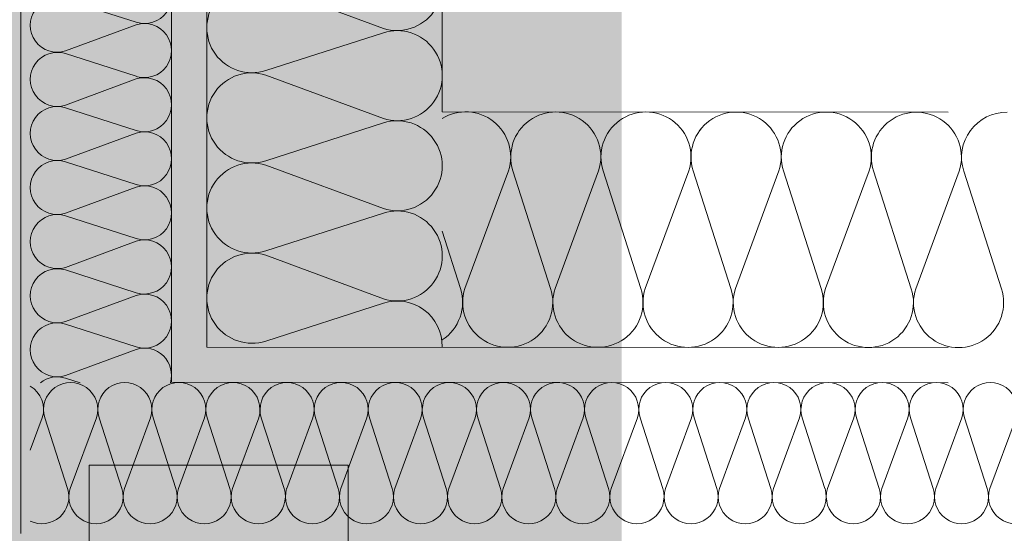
# Model space of a CAD drawing. Extents: x -620 to 300, y 62 to 1112.
# Tile 101 of 235: x -463.97 to -455.6, y 376.08 to 380.44. Entities that reach past the tile are written whole.
import ezdxf

# ---------------------------------------------------------------- set-up
doc = ezdxf.new("R2010")
doc.units = 0
doc.layers.get('0').update_dxf_attribs({"lineweight": 13})
for name, color, linetype, lineweight, true_color in [('30 -33 Aussenwände- 7 Fassade_ Elemente', 7, 'Continuous', 9, 0x00aacc), ('30 -34 Innenwände- 6 Elemente', 7, 'Continuous', 9, 0xff6633), ('iwb_Layout BA_Markierung', 7, 'Continuous', 9, 0xbadcdc)]:
    doc.layers.add(name, color=color, linetype=linetype, lineweight=lineweight, true_color=true_color)

# ---------------------------------------------------------------- blocks, each defined once
blk = doc.blocks.new('Polygon-A06CPVDTL0')
at = {"color": 0, "linetype": 'ByBlock', "lineweight": -2, "ltscale": 0.13}
blk.add_solid([(-458.9028, 86.6086), (-538.6311, 86.3963), (-458.7357, 1083.8135), (-538.6311, 1083.8135)], dxfattribs=at)
blk = doc.blocks.new('Referenz-A06CPVE6L0')
at = {"layer": '30 -33 Aussenwände- 7 Fassade_ Elemente', "color": 0, "linetype": 'Continuous', "ltscale": 0.13}
for p, q in [((-463.9585, 376.0734), (-463.9585, 388.4534)), ((-462.6785, 377.3584), (-462.6785, 384.4534)), ((-462.3785, 377.6582), (-462.3785, 384.4534)), ((-460.3785, 379.6567), (-460.3785, 384.4534)), ((-461.8785, 380.7356), (-460.8785, 380.366)), ((-462.9785, 380.4179), (-463.5785, 380.6107)), ((-463.5785, 380.1736), (-462.9785, 380.3954)), ((-460.8785, 380.3285), (-461.8785, 380.0071)), ((-462.9785, 379.9583), (-463.5785, 380.1511)), ((-463.5785, 379.714), (-462.9785, 379.9358)), ((-461.8785, 379.9696), (-460.8785, 379.5999)), ((-462.9785, 379.4986), (-463.5785, 379.6915)), ((-456.0785, 379.6535), (-460.3785, 379.6567)), ((-460.8785, 379.5624), (-461.8785, 379.241)), ((-463.5785, 379.2543), (-462.9785, 379.4761)), ((-462.9785, 379.039), (-463.5785, 379.2318)), ((-461.8785, 379.2035), (-460.8785, 378.8339)), ((-461.8785, 379.2035), (-460.8785, 378.8339)), ((-460.1859, 378.1566), (-459.8155, 379.1563)), ((-459.778, 379.1562), (-459.4574, 378.156)), ((-459.4199, 378.156), (-459.0495, 379.1557)), ((-459.012, 379.1557), (-458.6913, 378.1554)), ((-459.012, 379.1557), (-458.6913, 378.1554)), ((-458.6538, 378.1554), (-458.2834, 379.1551)), ((-458.6538, 378.1554), (-458.2834, 379.1551)), ((-458.2459, 379.1551), (-457.9253, 378.1548)), ((-458.2459, 379.1551), (-457.9253, 378.1548)), ((-457.8878, 378.1548), (-457.5173, 379.1545)), ((-457.4798, 379.1545), (-457.1592, 378.1542)), ((-457.1217, 378.1542), (-456.7513, 379.1539)), ((-457.1217, 378.1542), (-456.7513, 379.1539)), ((-456.7138, 379.1539), (-456.3932, 378.1537)), ((-456.7138, 379.1539), (-456.3932, 378.1537)), ((-456.3557, 378.1536), (-455.9852, 379.1533)), ((-455.9477, 379.1533), (-455.6271, 378.1531)), ((-463.5785, 378.7947), (-462.9785, 379.0165)), ((-462.9785, 378.5794), (-463.5785, 378.7722)), ((-462.9785, 378.5794), (-463.5785, 378.7722)), ((-460.8785, 378.7964), (-461.8785, 378.475)), ((-460.8785, 378.7964), (-461.8785, 378.475)), ((-460.3793, 378.6428), (-460.2234, 378.1566)), ((-463.5785, 378.3351), (-462.9785, 378.5569)), ((-463.5785, 378.3351), (-462.9785, 378.5569)), ((-461.8785, 378.4375), (-460.8785, 378.0678)), ((-462.9785, 378.1197), (-463.5785, 378.3126)), ((-462.9785, 378.1197), (-463.5785, 378.3126)), ((-463.5785, 377.8754), (-462.9785, 378.0972)), ((-460.8785, 378.0303), (-461.8785, 377.7089)), ((-462.9785, 377.6601), (-463.5785, 377.8529)), ((-463.5785, 377.4158), (-462.9785, 377.6376)), ((-456.08, 377.6535), (-462.3785, 377.6582)), ((-463.4544, 377.3534), (-463.5785, 377.3933)), ((-456.0803, 377.3535), (-462.6785, 377.3584)), ((-463.7765, 377.0567), (-463.8785, 376.7808)), ((-463.754, 377.0567), (-463.5612, 376.4567)), ((-463.5387, 376.4567), (-463.3169, 377.0567)), ((-463.2944, 377.0567), (-463.1015, 376.4567)), ((-463.2944, 377.0567), (-463.1015, 376.4567)), ((-463.079, 376.4567), (-462.8572, 377.0567)), ((-463.079, 376.4567), (-462.8572, 377.0567)), ((-462.8347, 377.0567), (-462.6419, 376.4567)), ((-462.8347, 377.0567), (-462.6419, 376.4567)), ((-462.6194, 376.4567), (-462.3976, 377.0567)), ((-462.3751, 377.0567), (-462.1823, 376.4567)), ((-462.1598, 376.4567), (-461.938, 377.0567)), ((-461.9155, 377.0567), (-461.7226, 376.4567)), ((-461.7001, 376.4567), (-461.4783, 377.0567)), ((-461.4558, 377.0567), (-461.263, 376.4567)), ((-461.2405, 376.4567), (-461.0187, 377.0567)), ((-460.9962, 377.0567), (-460.8034, 376.4567)), ((-460.7809, 376.4567), (-460.5591, 377.0567)), ((-460.5366, 377.0567), (-460.3437, 376.4567)), ((-460.3212, 376.4567), (-460.0994, 377.0567)), ((-460.0769, 377.0567), (-459.8841, 376.4567)), ((-459.8616, 376.4567), (-459.6398, 377.0567)), ((-459.6173, 377.0567), (-459.4245, 376.4567)), ((-459.402, 376.4567), (-459.1802, 377.0567)), ((-459.1577, 377.0567), (-458.9649, 376.4567)), ((-458.9424, 376.4567), (-458.7205, 377.0567)), ((-458.698, 377.0567), (-458.5052, 376.4567)), ((-458.4827, 376.4567), (-458.2609, 377.0567)), ((-458.2384, 377.0567), (-458.0456, 376.4567)), ((-458.0231, 376.4567), (-457.8013, 377.0567)), ((-457.7788, 377.0567), (-457.586, 376.4567)), ((-457.5635, 376.4567), (-457.3417, 377.0567)), ((-457.3192, 377.0567), (-457.1263, 376.4567)), ((-457.1038, 376.4567), (-456.882, 377.0567)), ((-456.8595, 377.0567), (-456.6667, 376.4567)), ((-456.6442, 376.4567), (-456.4224, 377.0567)), ((-456.3999, 377.0567), (-456.2071, 376.4567)), ((-456.1846, 376.4567), (-455.9628, 377.0567)), ((-455.9403, 377.0567), (-455.7474, 376.4567)), ((-455.7249, 376.4567), (-455.5031, 377.0567))]:
    blk.add_line(p, q, dxfattribs=at)
for centre, major_axis, end_param in [((-460.7612, 380.7302), (-0.1173, -0.3643), 3.764652), ((-462.9081, 380.6365), (-0.0704, -0.2186), 3.764652), ((-461.9959, 380.3714), (0.1174, 0.3643), 3.765224), ((-463.6489, 380.3922), (0.0705, 0.2186), 3.765224), ((-462.9081, 380.1768), (-0.0704, -0.2186), 3.764652), ((-460.7612, 379.9642), (-0.1173, -0.3643), 3.764652), ((-463.6489, 379.9325), (0.0705, 0.2186), 3.765224), ((-461.9959, 379.6053), (0.1174, 0.3643), 3.765224), ((-462.9081, 379.7172), (-0.0704, -0.2186), 3.764652), ((-463.6489, 379.4729), (0.0705, 0.2186), 3.765224), ((-460.1797, 379.2739), (0.3642, -0.1176), 2.429518), ((-459.4136, 379.2733), (0.2249, 0.3096), 1.254884), ((-458.6476, 379.2727), (0.3642, -0.1176), 3.764652), ((-458.6476, 379.2727), (0.2249, 0.3096), 1.254884), ((-457.8815, 379.2721), (0.3642, -0.1176), 3.764652), ((-457.8815, 379.2721), (0.2249, 0.3096), 1.254884), ((-457.1155, 379.2715), (0.3642, -0.1176), 3.764652), ((-457.1155, 379.2715), (0.3642, -0.1176), 3.764652), ((-456.3494, 379.2709), (0.3642, -0.1176), 3.764652), ((-456.3494, 379.2709), (0.3642, -0.1176), 3.764652), ((-455.5834, 379.2703), (0.0056, 0.3827), 1.896254), ((-460.7612, 379.1981), (-0.1173, -0.3643), 3.764652), ((-460.7612, 379.1981), (-0.1173, -0.3643), 3.764652), ((-459.4136, 379.2733), (-0.2244, 0.31), 1.254884), ((-459.4136, 379.2733), (0.3642, -0.1176), 1.254884), ((-458.6476, 379.2727), (-0.2244, 0.31), 1.254884), ((-458.6476, 379.2727), (0.3642, -0.1176), 1.254884), ((-457.8815, 379.2721), (-0.2244, 0.31), 1.254884), ((-457.8815, 379.2721), (0.3642, -0.1176), 1.254884), ((-462.9081, 379.2576), (-0.0704, -0.2186), 3.764652), ((-463.6489, 379.0133), (0.0705, 0.2186), 3.765224), ((-461.9959, 378.8393), (0.1174, 0.3643), 3.765224), ((-461.9959, 378.8393), (0.1174, 0.3643), 3.765224), ((-462.9081, 378.7979), (-0.0704, -0.2186), 3.764652), ((-462.9081, 378.7979), (0.1859, 0.1348), 1.254884), ((-462.9081, 378.7979), (0.1859, -0.1348), 1.254884), ((-463.6489, 378.5536), (0.0705, 0.2186), 3.765224), ((-463.6489, 378.5536), (0.0705, 0.2186), 1.255075), ((-460.7612, 378.4321), (-0.1173, -0.3643), 3.764652), ((-460.7612, 378.4321), (-0.1173, -0.3643), 3.764652), ((-463.6489, 378.5536), (-0.1859, 0.1348), 1.255075), ((-462.9081, 378.7979), (-0.0704, -0.2186), 1.254884), ((-462.9081, 378.3383), (-0.0704, -0.2186), 3.764652), ((-462.9081, 378.3383), (0.1859, 0.1348), 1.254884), ((-462.9081, 378.3383), (0.1859, -0.1348), 1.254884), ((-461.9959, 378.0732), (0.1174, 0.3643), 3.765224), ((-463.6489, 378.5536), (-0.1859, -0.1348), 1.255075), ((-463.6489, 378.094), (0.0705, 0.2186), 3.765224), ((-463.6489, 378.094), (0.0705, 0.2186), 1.255075), ((-463.6489, 378.094), (-0.1859, 0.1348), 1.255075), ((-462.9081, 378.3383), (-0.0704, -0.2186), 1.254884), ((-460.5878, 378.0394), (0.2078, -0.3214), 1.307885), ((-459.8218, 378.0389), (-0.3642, 0.1177), 1.255075), ((-459.8218, 378.0389), (0.2245, -0.31), 1.255075), ((-459.0557, 378.0383), (-0.3642, 0.1177), 3.765224), ((-459.0557, 378.0383), (-0.3642, 0.1177), 1.255075), ((-459.0557, 378.0383), (0.2245, -0.31), 1.255075), ((-458.2897, 378.0377), (-0.3642, 0.1177), 3.765224), ((-458.2897, 378.0377), (-0.3642, 0.1177), 1.255075), ((-458.2897, 378.0377), (0.2245, -0.31), 1.255075), ((-457.5236, 378.0371), (-0.3642, 0.1177), 3.765224), ((-456.7575, 378.0365), (-0.3642, 0.1177), 3.765224), ((-456.7575, 378.0365), (-0.3642, 0.1177), 3.765224), ((-455.9915, 378.0359), (-0.3642, 0.1177), 3.765224), ((-462.9081, 377.8787), (0.1859, 0.1348), 1.254884), ((-460.7612, 377.666), (0.3827, -0.0053), 1.896254), ((-462.9081, 377.8787), (0.1859, -0.1348), 1.254884), ((-463.6489, 378.094), (-0.1859, -0.1348), 1.255075), ((-463.6489, 377.6344), (0.0705, 0.2186), 1.255075), ((-463.6489, 377.6344), (-0.1859, 0.1348), 1.255075), ((-462.9081, 377.8787), (-0.0704, -0.2186), 1.254884), ((-459.8218, 378.0389), (-0.225, -0.3096), 1.255075), ((-459.0557, 378.0383), (-0.225, -0.3096), 1.255075), ((-458.2897, 378.0377), (-0.225, -0.3096), 1.255075), ((-462.9081, 377.419), (0.22, -0.0656), 2.172087), ((-463.6489, 377.6344), (-0.1859, -0.1348), 1.255075), ((-463.6489, 377.1747), (0.0705, 0.2186), 0.990893), ((-463.9951, 377.1271), (0.2186, -0.0704), 1.349822), ((-463.5354, 377.1271), (-0.1348, 0.1859), 1.254884), ((-463.5354, 377.1271), (0.1348, 0.1859), 1.254884), ((-463.5354, 377.1271), (0.2186, -0.0704), 1.254884), ((-463.0758, 377.1271), (0.2186, -0.0704), 3.764652), ((-463.0758, 377.1271), (-0.1348, 0.1859), 1.254884), ((-463.0758, 377.1271), (0.1348, 0.1859), 1.254884), ((-463.0758, 377.1271), (0.2186, -0.0704), 1.254884), ((-462.6162, 377.1271), (0.2186, -0.0704), 3.764652), ((-462.6162, 377.1271), (-0.1348, 0.1859), 1.254884), ((-462.6162, 377.1271), (0.1348, 0.1859), 1.254884), ((-462.6162, 377.1271), (0.2186, -0.0704), 1.254884), ((-462.1565, 377.1271), (0.2186, -0.0704), 3.764652), ((-461.6969, 377.1271), (0.2186, -0.0704), 3.764652), ((-461.2373, 377.1271), (0.2186, -0.0704), 3.764652), ((-460.7776, 377.1271), (0.2186, -0.0704), 3.764652), ((-460.318, 377.1271), (0.2186, -0.0704), 3.764652), ((-459.8584, 377.1271), (0.2186, -0.0704), 3.764652), ((-459.3987, 377.1271), (0.2186, -0.0704), 3.764652), ((-458.9391, 377.1271), (0.2186, -0.0704), 3.764652), ((-458.4795, 377.1271), (0.2186, -0.0704), 3.764652), ((-458.0199, 377.1271), (0.2186, -0.0704), 3.764652), ((-457.5602, 377.1271), (0.2186, -0.0704), 3.764652), ((-457.1006, 377.1271), (0.2186, -0.0704), 3.764652), ((-456.641, 377.1271), (0.2186, -0.0704), 3.764652), ((-456.1813, 377.1271), (0.2186, -0.0704), 3.764652), ((-455.7217, 377.1271), (0.2186, -0.0704), 3.764652), ((-463.7797, 376.3863), (-0.0988, -0.2073), 2.32715), ((-463.3201, 376.3863), (-0.2186, 0.0705), 3.765224), ((-463.3201, 376.3863), (-0.2186, 0.0705), 1.255075), ((-463.3201, 376.3863), (0.1348, -0.1859), 1.255075), ((-462.8605, 376.3863), (-0.2186, 0.0705), 3.765224), ((-462.8605, 376.3863), (-0.2186, 0.0705), 1.255075), ((-462.8605, 376.3863), (0.1348, -0.1859), 1.255075), ((-462.4008, 376.3863), (-0.2186, 0.0705), 3.765224), ((-461.9412, 376.3863), (-0.2186, 0.0705), 3.765224), ((-461.4816, 376.3863), (-0.2186, 0.0705), 3.765224), ((-461.0219, 376.3863), (-0.2186, 0.0705), 3.765224), ((-460.5623, 376.3863), (-0.2186, 0.0705), 3.765224), ((-460.1027, 376.3863), (-0.2186, 0.0705), 3.765224), ((-459.643, 376.3863), (-0.2186, 0.0705), 3.765224), ((-459.1834, 376.3863), (-0.2186, 0.0705), 3.765224), ((-458.7238, 376.3863), (-0.2186, 0.0705), 3.765224), ((-458.2642, 376.3863), (-0.2186, 0.0705), 3.765224), ((-457.8045, 376.3863), (-0.2186, 0.0705), 3.765224), ((-457.3449, 376.3863), (-0.2186, 0.0705), 3.765224), ((-456.8853, 376.3863), (-0.2186, 0.0705), 3.765224), ((-456.4256, 376.3863), (-0.2186, 0.0705), 3.765224), ((-455.966, 376.3863), (-0.2186, 0.0705), 3.765224), ((-455.5064, 376.3863), (-0.2186, 0.0705), 3.765224), ((-463.3201, 376.3863), (-0.1348, -0.1859), 1.255075), ((-462.8605, 376.3863), (-0.1348, -0.1859), 1.255075)]:
    blk.add_ellipse(centre, major_axis=major_axis, ratio=1, start_param=0, end_param=end_param, dxfattribs=at)
at = {"layer": '30 -34 Innenwände- 6 Elemente', "color": 0, "linetype": 'Continuous', "ltscale": 0.13}
for p, q in [((-461.1785, 376.6534), (-463.3785, 376.6534)), ((-463.3785, 376.6534), (-463.3785, 226.6534)), ((-461.1785, 224.4534), (-461.1785, 376.6534))]:
    blk.add_line(p, q, dxfattribs=at)

msp = doc.modelspace()

# ---------------------------------------------------------------- block references
at = {"color": 8, "lineweight": 13, "ltscale": 0.13, "true_color": 0x808080}
msp.add_blockref('Referenz-A06CPVE6L0', (0, 0), dxfattribs=at)
at = {"layer": 'iwb_Layout BA_Markierung', "ltscale": 0.13}
msp.add_blockref('Polygon-A06CPVDTL0', (0, 0), dxfattribs=at)

doc.saveas('drawing.dxf')
